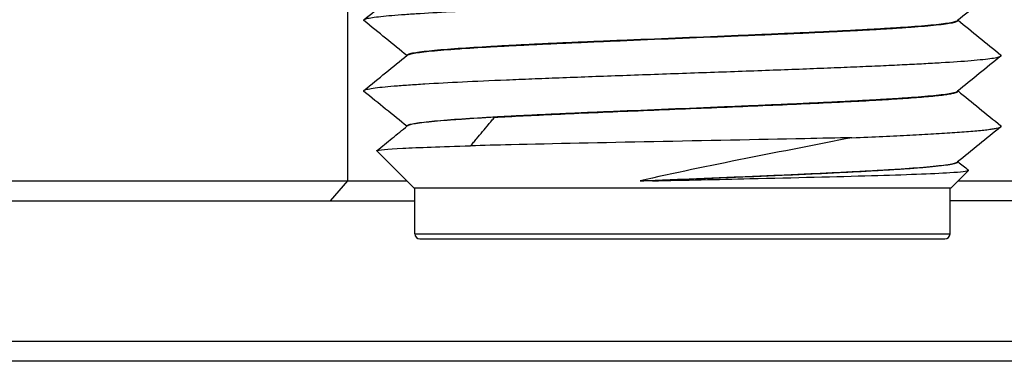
# Model space of a CAD drawing. Extents: x -1763 to 4575, y -3429 to 1051.
# Tile 85 of 174: x 3084.24 to 3094.05, y -2472.16 to -2468.75. Entities that reach past the tile are written whole.
import ezdxf

# ---------------------------------------------------------------- set-up
doc = ezdxf.new("R2010")
doc.units = 0
doc.linetypes.add('DASHED', pattern=[15, 7, -8])
doc.layers.get('0').update_dxf_attribs({"linetype": 'CONTINUOUS'})
doc.layers.add('1', color=7, linetype='CONTINUOUS')

# ---------------------------------------------------------------- blocks, each defined once
blk = doc.blocks.new('Z-STACK', base_point=(-660.9662, -2583.4736))
at = {"linetype": 'CONTINUOUS'}
h = blk.add_hatch(dxfattribs=at)
h.set_pattern_fill('USER', color=1, angle=-135, pattern_type=0)
h.set_pattern_definition([(-135, (-1142.2401, -11857.8625), (0.70710678, -0.70710678), [])])
edge = h.paths.add_edge_path()
edge.add_line((3065.4399, -2470.5601), (3079.052, -2470.5601))
edge.add_spline(control_points=[(3079.052, -2470.5601), (3079.0862, -2470.5267), (3079.1548, -2470.4601), (3079.2233, -2470.3934), (3079.2576, -2470.3601)], knot_values=[0, 0, 0, 0, 0.143422, 0.286844, 0.286844, 0.286844, 0.286844], degree=3, periodic=0)
edge.add_line((3079.2576, -2470.3601), (3079.2576, -2468.5901))
edge.add_line((3079.2576, -2468.5901), (3082.4511, -2468.5901))
edge.add_line((3082.4511, -2468.5901), (3082.4856, -2468.5901))
edge.add_line((3082.4856, -2468.5901), (3084.2511, -2468.5901))
edge.add_line((3084.2511, -2468.5901), (3084.9696, -2468.5901))
edge.add_line((3084.9696, -2468.5901), (3085.1384, -2468.5901))
edge.add_spline(control_points=[(3085.1384, -2468.5901), (3085.1737, -2468.5567), (3085.2444, -2468.4899), (3085.3153, -2468.4233), (3085.3508, -2468.3901)], knot_values=[0, 0, 0, 0, 0.145867, 0.291734, 0.291734, 0.291734, 0.291734], degree=3, periodic=0)
edge.add_line((3085.3508, -2468.3901), (3085.3508, -2467.0901))
edge.add_line((3085.3508, -2467.0901), (3085.4577, -2467.0901))
edge.add_line((3085.4577, -2467.0901), (3085.9696, -2467.0901))
edge.add_line((3085.9696, -2467.0901), (3086.2278, -2467.0901))
edge.add_line((3086.2278, -2467.0901), (3086.2278, -2465.5901))
edge.add_line((3086.2278, -2465.5901), (3086.7196, -2465.5901))
edge.add_line((3086.7196, -2465.5901), (3086.8196, -2465.5901))
edge.add_line((3086.8196, -2465.5901), (3087.1726, -2465.5901))
edge.add_line((3087.1726, -2465.5901), (3087.1726, -2465.0401))
edge.add_spline(control_points=[(3087.1726, -2465.0401), (3087.1249, -2465.0084), (3087.0307, -2464.943), (3086.9386, -2464.8747), (3086.8929, -2464.8401)], knot_values=[0, 0, 0, 0, 0.171922, 0.343904, 0.343904, 0.343904, 0.343904], degree=3, periodic=0)
edge.add_line((3086.8929, -2464.8401), (3086.7414, -2464.8401))
edge.add_line((3086.7414, -2464.8401), (3086.5196, -2464.8401))
edge.add_line((3086.5196, -2464.8401), (3083.9011, -2464.8401))
edge.add_line((3083.9011, -2464.8401), (3082.2511, -2464.8401))
edge.add_line((3082.2511, -2464.8401), (3064.4205, -2464.8401))
edge.add_spline(control_points=[(3064.4205, -2464.8401), (3064.2507, -2465.0067), (3063.911, -2465.34), (3063.5714, -2465.6734), (3063.4016, -2465.8401)], knot_values=[0, 0, 0, 0, 0.713839, 1.427679, 1.427679, 1.427679, 1.427679], degree=3, periodic=0)
edge.add_line((3063.4016, -2465.8401), (3063.4016, -2472.1601))
edge.add_line((3063.4016, -2472.1601), (3064.9302, -2472.1601))
edge.add_line((3064.9302, -2472.1601), (3065.236, -2472.1601))
edge.add_spline(control_points=[(3065.236, -2472.1601), (3065.27, -2472.1267), (3065.338, -2472.0601), (3065.4059, -2471.9934), (3065.4399, -2471.9601)], knot_values=[0, 0, 0, 0, 0.142814, 0.285629, 0.285629, 0.285629, 0.285629], degree=3, periodic=0)
edge.add_line((3065.4399, -2471.9601), (3065.4399, -2470.5601))
at = {"color": 1, "linetype": 'CONTINUOUS'}
for p, q in [((3087.5073, -2470.3601), (3087.5073, -2468.5901)), ((3087.336, -2470.5601), (3087.5073, -2470.3601)), ((3088.1764, -2470.8901), (3093.5064, -2470.8901))]:
    blk.add_line(p, q, dxfattribs=at)
at = {"color": 7, "linetype": 'CONTINUOUS'}
for p, q in [((3093.5859, -2468.7586), (3093.5859, -2468.7608)), ((3088.0969, -2469.1085), (3088.0969, -2469.1108)), ((3093.5859, -2469.4641), (3093.5859, -2469.4664)), ((3088.0969, -2469.8141), (3088.0969, -2469.8164)), ((3088.1664, -2470.4301), (3087.7984, -2470.0621)), ((3093.5859, -2470.1697), (3093.5859, -2470.172)), ((3093.5164, -2470.4301), (3093.6899, -2470.2566)), ((3079.2576, -2470.3601), (3087.5073, -2470.3601)), ((3087.5073, -2470.3601), (3088.0964, -2470.3601)), ((3090.5423, -2470.3606), (3090.4193, -2470.3606)), ((3093.5864, -2470.3601), (3104.1076, -2470.3601)), ((3088.1664, -2470.4301), (3088.1764, -2470.4301)), ((3088.1764, -2470.8901), (3088.1764, -2470.4301)), ((3088.1764, -2470.4301), (3089.0171, -2470.4301)), ((3089.0171, -2470.4301), (3093.5064, -2470.4301)), ((3093.5064, -2470.8901), (3093.5064, -2470.4301)), ((3093.5064, -2470.4301), (3093.5164, -2470.4301)), ((3079.052, -2470.5601), (3087.336, -2470.5601)), ((3087.336, -2470.5601), (3088.1764, -2470.5601)), ((3104.0175, -2470.5601), (3093.5064, -2470.5601)), ((3088.2264, -2470.9401), (3093.4564, -2470.9401)), ((3065.4399, -2471.9601), (3144.3113, -2471.9601)), ((3086.2258, -2472.1601), (3077.6582, -2472.1601)), ((3090.6247, -2472.1601), (3086.2258, -2472.1601)), ((3095.6158, -2472.1601), (3090.6247, -2472.1601))]:
    blk.add_line(p, q, dxfattribs=at)
at = {"color": 5, "linetype": 'DASHED'}
for p, q in [((3086.2258, -2472.1601), (3077.6582, -2472.1601)), ((3086.7278, -2472.1601), (3086.2258, -2472.1601)), ((3090.6247, -2472.1601), (3086.7278, -2472.1601)), ((3091.1144, -2472.1601), (3090.6247, -2472.1601)), ((3095.6158, -2472.1601), (3091.1144, -2472.1601))]:
    blk.add_line(p, q, dxfattribs=at)
at = {"color": 7, "linetype": 'CONTINUOUS'}
for centre, start, end in [((3088.2264, -2470.8901), 180, -90), ((3093.4564, -2470.8901), -90, 0)]:
    blk.add_arc(centre, 0.05, start, end, dxfattribs=at)
for points in [[(3087.6694, -2468.7534), (3087.7385, -2468.6972), (3087.8053, -2468.6428), (3087.87, -2468.5901)], [(3093.7928, -2468.5901), (3093.7201, -2468.6493), (3093.65, -2468.7064), (3093.5824, -2468.7614)]]:
    blk.add_open_spline(points, degree=3, dxfattribs=at)
for points, knots in [([(3087.6694, -2468.7534), (3087.6738, -2468.7498), (3087.6832, -2468.7462), (3087.6973, -2468.7426), (3087.7115, -2468.739), (3087.7304, -2468.7354), (3087.7539, -2468.7319), (3087.7775, -2468.7283), (3087.8056, -2468.7248), (3087.8379, -2468.7212), (3087.8702, -2468.7177), (3087.9068, -2468.7142), (3087.9471, -2468.7107), (3087.9874, -2468.7073), (3088.0315, -2468.7038), (3088.0789, -2468.7004), (3088.1263, -2468.697), (3088.177, -2468.6937), (3088.2304, -2468.6903), (3088.3371, -2468.6837), (3088.4548, -2468.6772), (3088.579, -2468.671), (3088.61, -2468.6694), (3088.6415, -2468.6679), (3088.6733, -2468.6663), (3088.705, -2468.6648), (3088.7376, -2468.6632), (3088.7712, -2468.6617), (3088.8382, -2468.6585), (3088.9087, -2468.6554), (3088.9826, -2468.6521), (3089.0566, -2468.6489), (3089.1339, -2468.6456), (3089.2144, -2468.6423), (3089.295, -2468.639), (3089.3787, -2468.6357), (3089.4652, -2468.6323), (3089.5518, -2468.6289), (3089.6413, -2468.6254), (3089.7331, -2468.622), (3089.825, -2468.6185), (3089.9194, -2468.615), (3090.0156, -2468.6115), (3090.208, -2468.6044), (3090.4082, -2468.5973), (3090.6109, -2468.5901)], [0, 0, 0, 0, 0.030167, 0.030167, 0.030167, 0.087826, 0.087826, 0.087826, 0.172451, 0.172451, 0.172451, 0.282153, 0.282153, 0.282153, 0.414382, 0.414382, 0.414382, 0.566154, 0.566154, 0.566154, 0.915316, 0.915316, 0.915316, 1.009705, 1.009705, 1.009705, 1.107719, 1.107719, 1.107719, 1.319423, 1.319423, 1.319423, 1.551419, 1.551419, 1.551419, 1.802432, 1.802432, 1.802432, 2.070536, 2.070536, 2.070536, 2.353163, 2.353163, 2.353163, 2.948838, 2.948838, 2.948838, 2.948838]), ([(3087.6694, -2468.7632), (3087.6684, -2468.7624), (3087.6677, -2468.7616), (3087.6672, -2468.7607), (3087.6667, -2468.7599), (3087.6664, -2468.7591), (3087.6664, -2468.7583), (3087.6664, -2468.7575), (3087.6667, -2468.7567), (3087.6672, -2468.7559), (3087.6677, -2468.755), (3087.6684, -2468.7542), (3087.6694, -2468.7534)], [0, 0, 0, 0, 0.00333192, 0.00333192, 0.00333192, 0.00591764, 0.00591764, 0.00591764, 0.00850384, 0.00850384, 0.00850384, 0.01183912, 0.01183912, 0.01183912, 0.01183912]), ([(3088.0966, -2469.1111), (3088.0286, -2469.0557), (3087.9581, -2468.9983), (3087.8849, -2468.9387), (3087.8156, -2468.8822), (3087.7438, -2468.8237), (3087.6694, -2468.7632)], [0.0051044, 0.0051044, 0.0051044, 0.0051044, 0.2779219, 0.2779219, 0.2779219, 0.5558438, 0.5558438, 0.5558438, 0.5558438]), ([(3088.0969, -2469.1085), (3088.0969, -2469.1068), (3088.0979, -2469.105), (3088.0999, -2469.1033), (3088.1024, -2469.1011), (3088.1065, -2469.0989), (3088.1121, -2469.0967), (3088.1215, -2469.093), (3088.1354, -2469.0894), (3088.1536, -2469.0857), (3088.1723, -2469.0819), (3088.1956, -2469.0781), (3088.223, -2469.0744), (3088.2505, -2469.0706), (3088.2821, -2469.0669), (3088.3175, -2469.0632), (3088.353, -2469.0595), (3088.3921, -2469.0559), (3088.4346, -2469.0523), (3088.477, -2469.0486), (3088.5227, -2469.0451), (3088.5711, -2469.0415), (3088.6679, -2469.0345), (3088.7754, -2469.0276), (3088.8892, -2469.021), (3088.9177, -2469.0194), (3088.9465, -2469.0177), (3088.9757, -2469.0161), (3089.0049, -2469.0145), (3089.035, -2469.0128), (3089.066, -2469.0112), (3089.1278, -2469.0078), (3089.1931, -2469.0045), (3089.2617, -2469.001), (3089.3302, -2468.9976), (3089.4021, -2468.9941), (3089.4769, -2468.9906), (3089.5518, -2468.9871), (3089.6297, -2468.9835), (3089.7103, -2468.9799), (3089.7909, -2468.9762), (3089.8741, -2468.9726), (3089.9596, -2468.9689), (3090.0451, -2468.9652), (3090.1328, -2468.9615), (3090.2221, -2468.9577), (3090.4008, -2468.9502), (3090.586, -2468.9426), (3090.7724, -2468.935), (3090.9588, -2468.9273), (3091.1462, -2468.9197), (3091.3289, -2468.9121), (3091.4202, -2468.9083), (3091.5104, -2468.9045), (3091.5987, -2468.9008), (3091.687, -2468.897), (3091.7735, -2468.8933), (3091.8577, -2468.8896), (3091.9418, -2468.8858), (3092.0235, -2468.8822), (3092.1024, -2468.8785), (3092.1813, -2468.8749), (3092.2573, -2468.8713), (3092.3301, -2468.8678), (3092.4029, -2468.8642), (3092.4726, -2468.8607), (3092.5388, -2468.8573), (3092.6051, -2468.8538), (3092.6679, -2468.8504), (3092.7272, -2468.8471), (3092.7568, -2468.8454), (3092.7856, -2468.8438), (3092.8135, -2468.8421), (3092.8414, -2468.8405), (3092.8683, -2468.8389), (3092.8951, -2468.8372), (3092.9484, -2468.8339), (3093.0001, -2468.8306), (3093.0495, -2468.8272), (3093.1483, -2468.8204), (3093.2381, -2468.8133), (3093.3143, -2468.8061), (3093.3525, -2468.8025), (3093.3873, -2468.7989), (3093.4182, -2468.7952), (3093.4491, -2468.7915), (3093.4762, -2468.7878), (3093.499, -2468.7841), (3093.5218, -2468.7804), (3093.5404, -2468.7766), (3093.5543, -2468.7728), (3093.5683, -2468.769), (3093.5777, -2468.7652), (3093.5824, -2468.7614)], [0, 0, 0, 0, 0.006234, 0.006234, 0.006234, 0.020074, 0.020074, 0.020074, 0.063124, 0.063124, 0.063124, 0.133476, 0.133476, 0.133476, 0.228649, 0.228649, 0.228649, 0.346195, 0.346195, 0.346195, 0.483136, 0.483136, 0.483136, 0.801943, 0.801943, 0.801943, 0.888545, 0.888545, 0.888545, 0.978946, 0.978946, 0.978946, 1.174913, 1.174913, 1.174913, 1.390411, 1.390411, 1.390411, 1.62402, 1.62402, 1.62402, 1.873609, 1.873609, 1.873609, 2.13636, 2.13636, 2.13636, 2.687109, 2.687109, 2.687109, 3.244012, 3.244012, 3.244012, 3.51409, 3.51409, 3.51409, 3.773299, 3.773299, 3.773299, 4.018264, 4.018264, 4.018264, 4.246248, 4.246248, 4.246248, 4.455219, 4.455219, 4.455219, 4.643866, 4.643866, 4.643866, 4.730346, 4.730346, 4.730346, 4.812034, 4.812034, 4.812034, 4.966796, 4.966796, 4.966796, 5.232476, 5.232476, 5.232476, 5.336903, 5.336903, 5.336903, 5.418486, 5.418486, 5.418486, 5.474989, 5.474989, 5.474989, 5.505512, 5.505512, 5.505512, 5.505512]), ([(3088.1004, -2469.108), (3088.1051, -2469.1042), (3088.1145, -2469.1003), (3088.1286, -2469.0965), (3088.1427, -2469.0927), (3088.1614, -2469.0889), (3088.1846, -2469.0852), (3088.2077, -2469.0814), (3088.2351, -2469.0776), (3088.2666, -2469.0739), (3088.2981, -2469.0702), (3088.3336, -2469.0665), (3088.3726, -2469.0629), (3088.4116, -2469.0592), (3088.4541, -2469.0556), (3088.4996, -2469.052), (3088.5452, -2469.0484), (3088.5937, -2469.0449), (3088.6446, -2469.0414), (3088.7464, -2469.0345), (3088.8579, -2469.0277), (3088.9745, -2469.0212), (3089.0329, -2469.018), (3089.0948, -2469.0147), (3089.16, -2469.0113), (3089.2252, -2469.0079), (3089.2937, -2469.0045), (3089.3654, -2469.001), (3089.4372, -2468.9975), (3089.5121, -2468.994), (3089.5898, -2468.9904), (3089.6676, -2468.9868), (3089.7483, -2468.9832), (3089.8314, -2468.9796), (3089.9145, -2468.9759), (3090.0001, -2468.9722), (3090.0876, -2468.9685), (3090.1752, -2468.9648), (3090.2646, -2468.961), (3090.3554, -2468.9572), (3090.537, -2468.9497), (3090.7238, -2468.942), (3090.9104, -2468.9344), (3091.0969, -2468.9268), (3091.283, -2468.9191), (3091.4631, -2468.9116), (3091.5531, -2468.9078), (3091.6416, -2468.904), (3091.728, -2468.9003), (3091.8144, -2468.8966), (3091.8987, -2468.8928), (3091.9803, -2468.8892), (3092.062, -2468.8855), (3092.141, -2468.8819), (3092.217, -2468.8783), (3092.2929, -2468.8747), (3092.3659, -2468.8711), (3092.4355, -2468.8676), (3092.5052, -2468.8641), (3092.5715, -2468.8607), (3092.6343, -2468.8573), (3092.6972, -2468.8539), (3092.7565, -2468.8506), (3092.8124, -2468.8473), (3092.8679, -2468.844), (3092.921, -2468.8407), (3092.9727, -2468.8374), (3093.0243, -2468.834), (3093.0739, -2468.8306), (3093.1209, -2468.8272), (3093.1679, -2468.8237), (3093.2124, -2468.8202), (3093.2538, -2468.8167), (3093.2952, -2468.8131), (3093.3336, -2468.8095), (3093.3683, -2468.8059), (3093.403, -2468.8022), (3093.4341, -2468.7985), (3093.4611, -2468.7948), (3093.4881, -2468.7911), (3093.5111, -2468.7874), (3093.5296, -2468.7836), (3093.5476, -2468.78), (3093.5614, -2468.7763), (3093.5708, -2468.7726), (3093.5764, -2468.7704), (3093.5804, -2468.7683), (3093.5829, -2468.7661), (3093.5849, -2468.7643), (3093.5859, -2468.7626), (3093.5859, -2468.7608)], [0, 0, 0, 0, 0.030679, 0.030679, 0.030679, 0.087771, 0.087771, 0.087771, 0.170621, 0.170621, 0.170621, 0.27717, 0.27717, 0.27717, 0.404675, 0.404675, 0.404675, 0.549981, 0.549981, 0.549981, 0.880515, 0.880515, 0.880515, 1.066257, 1.066257, 1.066257, 1.27199, 1.27199, 1.27199, 1.496642, 1.496642, 1.496642, 1.738444, 1.738444, 1.738444, 1.994919, 1.994919, 1.994919, 2.262932, 2.262932, 2.262932, 2.818375, 2.818375, 2.818375, 3.371522, 3.371522, 3.371522, 3.6367, 3.6367, 3.6367, 3.889272, 3.889272, 3.889272, 4.126165, 4.126165, 4.126165, 4.344983, 4.344983, 4.344983, 4.544052, 4.544052, 4.544052, 4.722405, 4.722405, 4.722405, 4.883044, 4.883044, 4.883044, 5.031559, 5.031559, 5.031559, 5.164924, 5.164924, 5.164924, 5.279869, 5.279869, 5.279869, 5.373354, 5.373354, 5.373354, 5.442793, 5.442793, 5.442793, 5.485511, 5.485511, 5.485511, 5.499294, 5.499294, 5.499294, 5.505512, 5.505512, 5.505512, 5.505512]), ([(3093.5862, -2468.7583), (3093.6542, -2468.8137), (3093.7247, -2468.8711), (3093.7979, -2468.9307), (3093.8673, -2468.9872), (3093.939, -2469.0456), (3094.0134, -2469.1062)], [0.0051047, 0.0051047, 0.0051047, 0.0051047, 0.2779219, 0.2779219, 0.2779219, 0.5558439, 0.5558439, 0.5558439, 0.5558439]), ([(3087.6694, -2469.459), (3087.7438, -2469.3984), (3087.8156, -2469.34), (3087.8849, -2469.2835), (3087.9595, -2469.2228), (3088.0313, -2469.1643), (3088.1004, -2469.108)], [0, 0, 0, 0, 0.2779219, 0.2779219, 0.2779219, 0.5558439, 0.5558439, 0.5558439, 0.5558439]), ([(3087.6694, -2469.459), (3087.6741, -2469.4552), (3087.6841, -2469.4514), (3087.6994, -2469.4477), (3087.7146, -2469.4439), (3087.7352, -2469.4401), (3087.7607, -2469.4364), (3087.7863, -2469.4327), (3087.8168, -2469.429), (3087.8519, -2469.4253), (3087.887, -2469.4216), (3087.9266, -2469.4179), (3087.9703, -2469.4143), (3088.0141, -2469.4107), (3088.0618, -2469.4071), (3088.113, -2469.4036), (3088.1642, -2469.4), (3088.2189, -2469.3965), (3088.2764, -2469.3931), (3088.3914, -2469.3862), (3088.5176, -2469.3795), (3088.65, -2469.373), (3088.7814, -2469.3666), (3088.9281, -2469.3599), (3089.0896, -2469.3531), (3089.1704, -2469.3497), (3089.2548, -2469.3462), (3089.3425, -2469.3427), (3089.4302, -2469.3392), (3089.5212, -2469.3356), (3089.6151, -2469.332), (3089.7091, -2469.3284), (3089.8059, -2469.3248), (3089.905, -2469.3211), (3090.0042, -2469.3174), (3090.1056, -2469.3137), (3090.2088, -2469.31), (3090.415, -2469.3026), (3090.628, -2469.295), (3090.8414, -2469.2875), (3091.0547, -2469.2799), (3091.2685, -2469.2724), (3091.4761, -2469.2649), (3091.58, -2469.2611), (3091.6823, -2469.2574), (3091.7824, -2469.2537), (3091.8826, -2469.25), (3091.9805, -2469.2463), (3092.0756, -2469.2426), (3092.1707, -2469.239), (3092.263, -2469.2354), (3092.3519, -2469.2318), (3092.4409, -2469.2282), (3092.5266, -2469.2247), (3092.6086, -2469.2212), (3092.6906, -2469.2177), (3092.7689, -2469.2143), (3092.8434, -2469.2109), (3092.9178, -2469.2075), (3092.9884, -2469.2041), (3093.055, -2469.2008), (3093.0883, -2469.1992), (3093.1206, -2469.1976), (3093.1519, -2469.196), (3093.1831, -2469.1943), (3093.2138, -2469.1927), (3093.244, -2469.1911), (3093.3045, -2469.1878), (3093.363, -2469.1845), (3093.4188, -2469.1811), (3093.5304, -2469.1743), (3093.6314, -2469.1674), (3093.7169, -2469.1602), (3093.7597, -2469.1567), (3093.7986, -2469.1531), (3093.8331, -2469.1494), (3093.8676, -2469.1458), (3093.8976, -2469.1421), (3093.9229, -2469.1384), (3093.9481, -2469.1347), (3093.9684, -2469.131), (3093.9836, -2469.1272), (3093.9988, -2469.1235), (3094.0088, -2469.1197), (3094.0134, -2469.116)], [0, 0, 0, 0, 0.032276, 0.032276, 0.032276, 0.0947, 0.0947, 0.0947, 0.186532, 0.186532, 0.186532, 0.305503, 0.305503, 0.305503, 0.448586, 0.448586, 0.448586, 0.612281, 0.612281, 0.612281, 0.986448, 0.986448, 0.986448, 1.426535, 1.426535, 1.426535, 1.679566, 1.679566, 1.679566, 1.952439, 1.952439, 1.952439, 2.242538, 2.242538, 2.242538, 2.546502, 2.546502, 2.546502, 3.179485, 3.179485, 3.179485, 3.814658, 3.814658, 3.814658, 4.121176, 4.121176, 4.121176, 4.414531, 4.414531, 4.414531, 4.691089, 4.691089, 4.691089, 4.947936, 4.947936, 4.947936, 5.182949, 5.182949, 5.182949, 5.394797, 5.394797, 5.394797, 5.491825, 5.491825, 5.491825, 5.584121, 5.584121, 5.584121, 5.759125, 5.759125, 5.759125, 6.058024, 6.058024, 6.058024, 6.17468, 6.17468, 6.17468, 6.265148, 6.265148, 6.265148, 6.326949, 6.326949, 6.326949, 6.35907, 6.35907, 6.35907, 6.35907]), ([(3094.0134, -2469.116), (3093.9391, -2469.1765), (3093.8673, -2469.235), (3093.7979, -2469.2915), (3093.7233, -2469.3522), (3093.6516, -2469.4106), (3093.5824, -2469.467)], [0, 0, 0, 0, 0.2779219, 0.2779219, 0.2779219, 0.5558438, 0.5558438, 0.5558438, 0.5558438]), ([(3094.0134, -2469.116), (3094.0144, -2469.1151), (3094.0152, -2469.1143), (3094.0157, -2469.1135), (3094.0162, -2469.1127), (3094.0164, -2469.1119), (3094.0164, -2469.1111), (3094.0164, -2469.1103), (3094.0162, -2469.1095), (3094.0157, -2469.1086), (3094.0152, -2469.1078), (3094.0144, -2469.107), (3094.0134, -2469.1062)], [0, 0, 0, 0, 0.00333192, 0.00333192, 0.00333192, 0.00591764, 0.00591764, 0.00591764, 0.00850384, 0.00850384, 0.00850384, 0.01183912, 0.01183912, 0.01183912, 0.01183912]), ([(3087.6694, -2469.4687), (3087.6684, -2469.4679), (3087.6677, -2469.4671), (3087.6672, -2469.4663), (3087.6667, -2469.4655), (3087.6664, -2469.4647), (3087.6664, -2469.4639), (3087.6664, -2469.463), (3087.6667, -2469.4622), (3087.6672, -2469.4614), (3087.6677, -2469.4606), (3087.6684, -2469.4598), (3087.6694, -2469.459)], [0, 0, 0, 0, 0.00333192, 0.00333192, 0.00333192, 0.00591764, 0.00591764, 0.00591764, 0.00850384, 0.00850384, 0.00850384, 0.01183912, 0.01183912, 0.01183912, 0.01183912]), ([(3088.0966, -2469.8166), (3088.0286, -2469.7613), (3087.9581, -2469.7038), (3087.8849, -2469.6442), (3087.8156, -2469.5878), (3087.7438, -2469.5293), (3087.6694, -2469.4687)], [0.0051044, 0.0051044, 0.0051044, 0.0051044, 0.2779219, 0.2779219, 0.2779219, 0.5558438, 0.5558438, 0.5558438, 0.5558438]), ([(3088.0969, -2469.8141), (3088.0969, -2469.8123), (3088.0979, -2469.8106), (3088.0999, -2469.8088), (3088.1024, -2469.8067), (3088.1065, -2469.8045), (3088.1121, -2469.8023), (3088.1215, -2469.7986), (3088.1354, -2469.7949), (3088.1536, -2469.7912), (3088.1723, -2469.7874), (3088.1956, -2469.7837), (3088.223, -2469.7799), (3088.2505, -2469.7762), (3088.2821, -2469.7725), (3088.3175, -2469.7688), (3088.353, -2469.7651), (3088.3921, -2469.7614), (3088.4346, -2469.7578), (3088.477, -2469.7542), (3088.5227, -2469.7506), (3088.5711, -2469.7471), (3088.6679, -2469.7401), (3088.7754, -2469.7332), (3088.8892, -2469.7266), (3088.9177, -2469.7249), (3088.9465, -2469.7233), (3088.9757, -2469.7216), (3089.0049, -2469.72), (3089.035, -2469.7184), (3089.066, -2469.7167), (3089.1278, -2469.7134), (3089.1931, -2469.71), (3089.2617, -2469.7066), (3089.3302, -2469.7031), (3089.4021, -2469.6997), (3089.4769, -2469.6961), (3089.5518, -2469.6926), (3089.6297, -2469.689), (3089.7103, -2469.6854), (3089.7909, -2469.6818), (3089.8741, -2469.6781), (3089.9596, -2469.6744), (3090.0451, -2469.6707), (3090.1328, -2469.667), (3090.2221, -2469.6633), (3090.4008, -2469.6558), (3090.586, -2469.6482), (3090.7724, -2469.6405), (3090.9588, -2469.6329), (3091.1462, -2469.6252), (3091.3289, -2469.6177), (3091.4202, -2469.6139), (3091.5104, -2469.6101), (3091.5987, -2469.6063), (3091.687, -2469.6026), (3091.7735, -2469.5988), (3091.8577, -2469.5951), (3091.9418, -2469.5914), (3092.0235, -2469.5877), (3092.1024, -2469.5841), (3092.1813, -2469.5805), (3092.2573, -2469.5769), (3092.3301, -2469.5733), (3092.4029, -2469.5698), (3092.4726, -2469.5663), (3092.5388, -2469.5628), (3092.6051, -2469.5594), (3092.6679, -2469.556), (3092.7272, -2469.5526), (3092.7568, -2469.551), (3092.7856, -2469.5493), (3092.8135, -2469.5477), (3092.8414, -2469.546), (3092.8683, -2469.5444), (3092.8951, -2469.5428), (3092.9484, -2469.5395), (3093.0001, -2469.5361), (3093.0495, -2469.5327), (3093.1483, -2469.5259), (3093.2381, -2469.5189), (3093.3143, -2469.5117), (3093.3525, -2469.5081), (3093.3873, -2469.5045), (3093.4182, -2469.5008), (3093.4491, -2469.4971), (3093.4762, -2469.4934), (3093.499, -2469.4897), (3093.5218, -2469.4859), (3093.5404, -2469.4821), (3093.5543, -2469.4784), (3093.5683, -2469.4746), (3093.5777, -2469.4708), (3093.5824, -2469.467)], [0, 0, 0, 0, 0.006234, 0.006234, 0.006234, 0.020074, 0.020074, 0.020074, 0.063124, 0.063124, 0.063124, 0.133476, 0.133476, 0.133476, 0.228649, 0.228649, 0.228649, 0.346195, 0.346195, 0.346195, 0.483136, 0.483136, 0.483136, 0.801943, 0.801943, 0.801943, 0.888545, 0.888545, 0.888545, 0.978946, 0.978946, 0.978946, 1.174913, 1.174913, 1.174913, 1.390411, 1.390411, 1.390411, 1.62402, 1.62402, 1.62402, 1.873609, 1.873609, 1.873609, 2.13636, 2.13636, 2.13636, 2.687109, 2.687109, 2.687109, 3.244012, 3.244012, 3.244012, 3.51409, 3.51409, 3.51409, 3.773299, 3.773299, 3.773299, 4.018264, 4.018264, 4.018264, 4.246248, 4.246248, 4.246248, 4.455219, 4.455219, 4.455219, 4.643866, 4.643866, 4.643866, 4.730346, 4.730346, 4.730346, 4.812034, 4.812034, 4.812034, 4.966796, 4.966796, 4.966796, 5.232476, 5.232476, 5.232476, 5.336903, 5.336903, 5.336903, 5.418486, 5.418486, 5.418486, 5.474989, 5.474989, 5.474989, 5.505512, 5.505512, 5.505512, 5.505512]), ([(3088.9697, -2469.7271), (3089.0571, -2469.7222), (3089.1523, -2469.7171), (3089.255, -2469.712), (3089.3576, -2469.7068), (3089.4676, -2469.7016), (3089.5843, -2469.6962), (3089.7008, -2469.6909), (3089.824, -2469.6854), (3089.9522, -2469.6798), (3090.0803, -2469.6743), (3090.2136, -2469.6687), (3090.3498, -2469.663), (3090.6223, -2469.6517), (3090.907, -2469.6402), (3091.1844, -2469.6287), (3091.3231, -2469.623), (3091.46, -2469.6173), (3091.5928, -2469.6116), (3091.7256, -2469.606), (3091.8543, -2469.6004), (3091.977, -2469.5949), (3092.0997, -2469.5894), (3092.2165, -2469.5839), (3092.326, -2469.5786), (3092.4356, -2469.5733), (3092.5379, -2469.5681), (3092.6324, -2469.563), (3092.6796, -2469.5604), (3092.7249, -2469.5579), (3092.7682, -2469.5554), (3092.8117, -2469.5529), (3092.8525, -2469.5505), (3092.8926, -2469.548), (3092.9728, -2469.5431), (3093.0492, -2469.538), (3093.1199, -2469.5328), (3093.1906, -2469.5276), (3093.2556, -2469.5223), (3093.313, -2469.5169), (3093.3417, -2469.5142), (3093.3685, -2469.5115), (3093.3932, -2469.5087), (3093.4179, -2469.506), (3093.4405, -2469.5032), (3093.4608, -2469.5004), (3093.4811, -2469.4976), (3093.4992, -2469.4948), (3093.5147, -2469.492), (3093.5303, -2469.4892), (3093.5434, -2469.4864), (3093.554, -2469.4835), (3093.5647, -2469.4806), (3093.5728, -2469.4777), (3093.5781, -2469.4748), (3093.5813, -2469.4731), (3093.5835, -2469.4714), (3093.5848, -2469.4696), (3093.5855, -2469.4685), (3093.5859, -2469.4675), (3093.5859, -2469.4664)], [0, 0, 0, 0, 0.285684, 0.285684, 0.285684, 0.615336, 0.615336, 0.615336, 0.983608, 0.983608, 0.983608, 1.381621, 1.381621, 1.381621, 2.216927, 2.216927, 2.216927, 2.625667, 2.625667, 2.625667, 3.010198, 3.010198, 3.010198, 3.359615, 3.359615, 3.359615, 3.666396, 3.666396, 3.666396, 3.80244, 3.80244, 3.80244, 3.927053, 3.927053, 3.927053, 4.154874, 4.154874, 4.154874, 4.34859, 4.34859, 4.34859, 4.429222, 4.429222, 4.429222, 4.497357, 4.497357, 4.497357, 4.551924, 4.551924, 4.551924, 4.592099, 4.592099, 4.592099, 4.61782, 4.61782, 4.61782, 4.626344, 4.626344, 4.626344, 4.629794, 4.629794, 4.629794, 4.629794]), ([(3093.5862, -2469.4639), (3093.6542, -2469.5192), (3093.7247, -2469.5767), (3093.7979, -2469.6363), (3093.8672, -2469.6927), (3093.939, -2469.7512), (3094.0134, -2469.8118)], [0.0051028, 0.0051028, 0.0051028, 0.0051028, 0.2779219, 0.2779219, 0.2779219, 0.5558439, 0.5558439, 0.5558439, 0.5558439]), ([(3088.9697, -2469.7271), (3088.8536, -2469.7336), (3088.7427, -2469.7403), (3088.6414, -2469.7472), (3088.5908, -2469.7507), (3088.5426, -2469.7542), (3088.4973, -2469.7578), (3088.4521, -2469.7613), (3088.4098, -2469.7649), (3088.371, -2469.7686), (3088.3322, -2469.7722), (3088.297, -2469.7759), (3088.2657, -2469.7796), (3088.2344, -2469.7833), (3088.2071, -2469.787), (3088.1841, -2469.7908), (3088.1611, -2469.7946), (3088.1425, -2469.7983), (3088.1285, -2469.8021), (3088.1145, -2469.8059), (3088.1051, -2469.8097), (3088.1004, -2469.8135)], [0, 0, 0, 0, 0.3288758, 0.3288758, 0.3288758, 0.4733819, 0.4733819, 0.4733819, 0.6001537, 0.6001537, 0.6001537, 0.7060705, 0.7060705, 0.7060705, 0.7884257, 0.7884257, 0.7884257, 0.8451875, 0.8451875, 0.8451875, 0.8757161, 0.8757161, 0.8757161, 0.8757161]), ([(3094.0134, -2469.8215), (3094.0144, -2469.8207), (3094.0152, -2469.8199), (3094.0157, -2469.8191), (3094.0162, -2469.8183), (3094.0164, -2469.8175), (3094.0164, -2469.8166), (3094.0164, -2469.8158), (3094.0162, -2469.815), (3094.0157, -2469.8142), (3094.0152, -2469.8134), (3094.0144, -2469.8126), (3094.0134, -2469.8118)], [0, 0, 0, 0, 0.00333192, 0.00333192, 0.00333192, 0.00591764, 0.00591764, 0.00591764, 0.00850384, 0.00850384, 0.00850384, 0.01183912, 0.01183912, 0.01183912, 0.01183912]), ([(3087.7987, -2470.0592), (3087.8504, -2470.0172), (3087.9007, -2469.9762), (3087.9496, -2469.9364), (3088.001, -2469.8945), (3088.0513, -2469.8535), (3088.1004, -2469.8135)], [0, 0, 0, 0, 0.1945511, 0.1945511, 0.1945511, 0.3891022, 0.3891022, 0.3891022, 0.3891022]), ([(3092.5295, -2469.9301), (3092.6382, -2469.9255), (3092.7409, -2469.9211), (3092.8372, -2469.9167), (3092.9335, -2469.9123), (3093.0233, -2469.908), (3093.1065, -2469.9038), (3093.1482, -2469.9017), (3093.1878, -2469.8997), (3093.2271, -2469.8976), (3093.2663, -2469.8955), (3093.3048, -2469.8933), (3093.3422, -2469.8912), (3093.417, -2469.8869), (3093.488, -2469.8825), (3093.5536, -2469.878), (3093.6193, -2469.8736), (3093.6797, -2469.869), (3093.7335, -2469.8644), (3093.7874, -2469.8598), (3093.8346, -2469.8551), (3093.8742, -2469.8504), (3093.894, -2469.848), (3093.9119, -2469.8456), (3093.9278, -2469.8432), (3093.9436, -2469.8408), (3093.9574, -2469.8385), (3093.9691, -2469.836), (3093.9808, -2469.8336), (3093.9904, -2469.8312), (3093.9978, -2469.8288), (3094.0052, -2469.8264), (3094.0104, -2469.8239), (3094.0134, -2469.8215)], [0, 0, 0, 0, 0.30803, 0.30803, 0.30803, 0.577647, 0.577647, 0.577647, 0.698403, 0.698403, 0.698403, 0.813651, 0.813651, 0.813651, 1.025521, 1.025521, 1.025521, 1.20593, 1.20593, 1.20593, 1.347323, 1.347323, 1.347323, 1.401326, 1.401326, 1.401326, 1.443331, 1.443331, 1.443331, 1.472935, 1.472935, 1.472935, 1.490242, 1.490242, 1.490242, 1.490242]), ([(3094.0134, -2469.8215), (3093.939, -2469.8821), (3093.8672, -2469.9405), (3093.7979, -2469.997), (3093.7233, -2470.0577), (3093.6516, -2470.1162), (3093.5824, -2470.1725)], [0, 0, 0, 0, 0.2779219, 0.2779219, 0.2779219, 0.5558438, 0.5558438, 0.5558438, 0.5558438]), ([(3092.5295, -2469.9301), (3092.3794, -2469.9335), (3092.2225, -2469.9369), (3092.0605, -2469.9403), (3091.5821, -2469.9504), (3091.0619, -2469.9604), (3090.5557, -2469.9704), (3090.0472, -2469.9805), (3089.5567, -2469.9906), (3089.134, -2470.0008), (3088.9905, -2470.0043), (3088.856, -2470.0078), (3088.7314, -2470.0113)], [0, 0, 0, 0, 0.469129, 0.469129, 0.469129, 1.974157, 1.974157, 1.974157, 3.396194, 3.396194, 3.396194, 3.798914, 3.798914, 3.798914, 3.798914]), ([(3092.5295, -2469.9301), (3092.1855, -2469.9989), (3091.8264, -2470.0681), (3091.4732, -2470.1384), (3091.1072, -2470.2112), (3090.7479, -2470.2851), (3090.4193, -2470.3606)], [0, 0, 0, 0, 1.076638, 1.076638, 1.076638, 2.153741, 2.153741, 2.153741, 2.153741]), ([(3087.7984, -2470.0621), (3087.7979, -2470.0616), (3087.7977, -2470.0611), (3087.7978, -2470.0606), (3087.7978, -2470.0602), (3087.7981, -2470.0597), (3087.7987, -2470.0592)], [0, 0, 0, 0, 0.001574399, 0.001574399, 0.001574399, 0.003294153, 0.003294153, 0.003294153, 0.003294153]), ([(3087.7987, -2470.0592), (3087.8088, -2470.051), (3087.8988, -2470.0431), (3088.0568, -2470.0351), (3088.2093, -2470.0275), (3088.4315, -2470.0196), (3088.7314, -2470.0113)], [0, 0, 0, 0, 0.2593055, 0.2593055, 0.2593055, 0.9344221, 0.9344221, 0.9344221, 0.9344221]), ([(3090.4193, -2470.3606), (3090.6165, -2470.3524), (3090.8192, -2470.3442), (3091.0202, -2470.3359), (3091.2212, -2470.3277), (3091.4203, -2470.3195), (3091.6107, -2470.3114), (3091.7058, -2470.3073), (3091.7989, -2470.3033), (3091.889, -2470.2993), (3091.9792, -2470.2953), (3092.0665, -2470.2913), (3092.1504, -2470.2874), (3092.2342, -2470.2835), (3092.3147, -2470.2797), (3092.3914, -2470.2759), (3092.468, -2470.2721), (3092.5409, -2470.2683), (3092.6097, -2470.2646), (3092.6785, -2470.261), (3092.7433, -2470.2573), (3092.804, -2470.2538), (3092.8343, -2470.252), (3092.8634, -2470.2503), (3092.8923, -2470.2485), (3092.9211, -2470.2467), (3092.9495, -2470.2449), (3092.9773, -2470.2431), (3093.0883, -2470.2359), (3093.1901, -2470.2284), (3093.2769, -2470.2207), (3093.3203, -2470.2168), (3093.36, -2470.2129), (3093.3954, -2470.209), (3093.4307, -2470.205), (3093.4617, -2470.201), (3093.4878, -2470.197), (3093.5139, -2470.193), (3093.535, -2470.1889), (3093.5509, -2470.1848), (3093.5668, -2470.1807), (3093.5774, -2470.1766), (3093.5824, -2470.1725)], [0, 0, 0, 0, 0.601442, 0.601442, 0.601442, 1.192389, 1.192389, 1.192389, 1.471025, 1.471025, 1.471025, 1.73263, 1.73263, 1.73263, 1.973903, 1.973903, 1.973903, 2.19251, 2.19251, 2.19251, 2.387086, 2.387086, 2.387086, 2.475603, 2.475603, 2.475603, 2.560722, 2.560722, 2.560722, 2.861228, 2.861228, 2.861228, 2.980283, 2.980283, 2.980283, 3.073464, 3.073464, 3.073464, 3.137779, 3.137779, 3.137779, 3.171858, 3.171858, 3.171858, 3.171858]), ([(3093.5859, -2470.172), (3093.5859, -2470.1739), (3093.5846, -2470.1759), (3093.5821, -2470.1779), (3093.5791, -2470.1802), (3093.5744, -2470.1825), (3093.5679, -2470.1848), (3093.5569, -2470.1888), (3093.5409, -2470.1927), (3093.5201, -2470.1966), (3093.4985, -2470.2007), (3093.4717, -2470.2047), (3093.4403, -2470.2087), (3093.4089, -2470.2127), (3093.3729, -2470.2167), (3093.3328, -2470.2206), (3093.2927, -2470.2245), (3093.2486, -2470.2283), (3093.2011, -2470.2321), (3093.1536, -2470.2359), (3093.1028, -2470.2397), (3093.0493, -2470.2434), (3092.9958, -2470.2471), (3092.9396, -2470.2507), (3092.8816, -2470.2542), (3092.8239, -2470.2578), (3092.7628, -2470.2613), (3092.6973, -2470.265), (3092.6318, -2470.2686), (3092.5622, -2470.2723), (3092.4887, -2470.2761), (3092.4152, -2470.2798), (3092.3377, -2470.2836), (3092.2566, -2470.2875), (3092.1755, -2470.2914), (3092.0908, -2470.2953), (3092.003, -2470.2993), (3091.9151, -2470.3032), (3091.8241, -2470.3072), (3091.7307, -2470.3113), (3091.6372, -2470.3153), (3091.5412, -2470.3194), (3091.4435, -2470.3235), (3091.3459, -2470.3276), (3091.2465, -2470.3317), (3091.1463, -2470.3358), (3090.9458, -2470.3441), (3090.7421, -2470.3524), (3090.5423, -2470.3606)], [0, 0, 0, 0, 0.007254, 0.007254, 0.007254, 0.023125, 0.023125, 0.023125, 0.072431, 0.072431, 0.072431, 0.153142, 0.153142, 0.153142, 0.261335, 0.261335, 0.261335, 0.393537, 0.393537, 0.393537, 0.545761, 0.545761, 0.545761, 0.713809, 0.713809, 0.713809, 0.89843, 0.89843, 0.89843, 1.107283, 1.107283, 1.107283, 1.339635, 1.339635, 1.339635, 1.593558, 1.593558, 1.593558, 1.866137, 1.866137, 1.866137, 2.153518, 2.153518, 2.153518, 2.451055, 2.451055, 2.451055, 3.055491, 3.055491, 3.055491, 3.055491]), ([(3093.5862, -2470.1694), (3093.6028, -2470.1829), (3093.6194, -2470.1964), (3093.636, -2470.2099), (3093.6539, -2470.2245), (3093.6717, -2470.239), (3093.6896, -2470.2536)], [0.0049177, 0.0049177, 0.0049177, 0.0049177, 0.069099, 0.069099, 0.069099, 0.138198, 0.138198, 0.138198, 0.138198]), ([(3090.5423, -2470.3606), (3090.8646, -2470.3533), (3091.1948, -2470.346), (3091.5136, -2470.3386), (3091.9575, -2470.3285), (3092.3751, -2470.3184), (3092.7243, -2470.3081), (3093.056, -2470.2984), (3093.3323, -2470.2883), (3093.5029, -2470.2779), (3093.6175, -2470.2709), (3093.6827, -2470.2638), (3093.6899, -2470.2566)], [0, 0, 0, 0, 0.971525, 0.971525, 0.971525, 2.182575, 2.182575, 2.182575, 2.961809, 2.961809, 2.961809, 3.150176, 3.150176, 3.150176, 3.150176]), ([(3093.6899, -2470.2566), (3093.6904, -2470.2561), (3093.6906, -2470.2556), (3093.6906, -2470.2551), (3093.6905, -2470.2546), (3093.6902, -2470.2541), (3093.6896, -2470.2536)], [0, 0, 0, 0, 0.001681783, 0.001681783, 0.001681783, 0.003518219, 0.003518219, 0.003518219, 0.003518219])]:
    blk.add_open_spline(points, degree=3, knots=knots, dxfattribs=at)
at = {"color": 1, "linetype": 'CONTINUOUS'}
blk.add_open_spline([(3088.7314, -2470.0113), (3088.7414, -2469.9994), (3088.7513, -2469.9876), (3088.7612, -2469.9757), (3088.7711, -2469.9639), (3088.7811, -2469.9521), (3088.791, -2469.9402), (3088.8109, -2469.9165), (3088.8307, -2469.8928), (3088.8506, -2469.8692), (3088.8704, -2469.8455), (3088.8903, -2469.8218), (3088.9101, -2469.7981), (3088.9201, -2469.7863), (3088.93, -2469.7744), (3088.9399, -2469.7626), (3088.9498, -2469.7507), (3088.9598, -2469.7389), (3088.9697, -2469.7271)], degree=3, knots=[0, 0, 0, 0, 0.0463569, 0.0463569, 0.0463569, 0.0927137, 0.0927137, 0.0927137, 0.1854275, 0.1854275, 0.1854275, 0.2781412, 0.2781412, 0.2781412, 0.324498, 0.324498, 0.324498, 0.3708549, 0.3708549, 0.3708549, 0.3708549], dxfattribs=at)

msp = doc.modelspace()

# ---------------------------------------------------------------- block references
at = {"layer": '1'}
msp.add_blockref('Z-STACK', (-660.9662, -2583.4736), dxfattribs=at)

doc.saveas('drawing.dxf')
